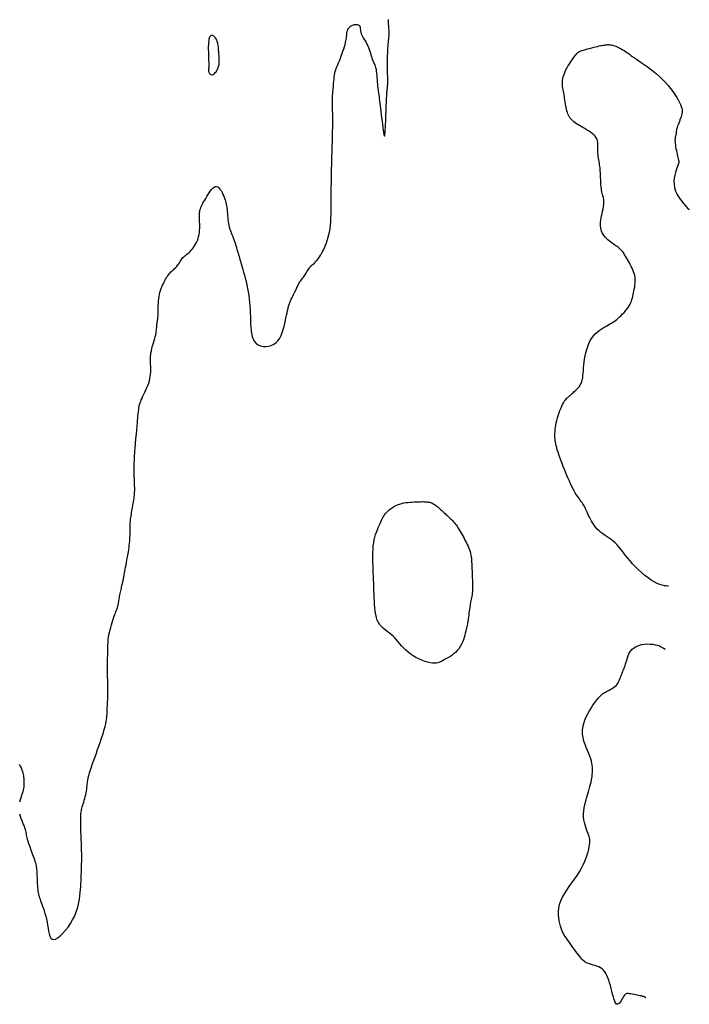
# Model space of a CAD drawing. Header units: millimetres. Extents: x 32690613 to 32693367, y 5343692 to 5344708.
# Tile 186 of 256: x 32692426 to 32692450, y 5344152 to 5344187. Entities that reach past the tile are written whole.
import ezdxf

# ---------------------------------------------------------------- set-up
doc = ezdxf.new("R2010")
doc.units = ezdxf.units.MM
doc.header["$LTSCALE"] = 20
doc.layers.add('02-DGM_HL_493.50', color=112, linetype='Continuous')
doc.layers.add('02-DGM_HL_494.00', color=122, linetype='Continuous')

msp = doc.modelspace()

# ---------------------------------------------------------------- linework, layer by layer
at = {"layer": '02-DGM_HL_493.50', "elevation": 493.5, "flags": 128}
for points in [[(32692426.001, 5344158.936), (32692426.024, 5344158.855), (32692426.052, 5344158.777), (32692426.082, 5344158.701), (32692426.112, 5344158.629), (32692426.141, 5344158.56), (32692426.167, 5344158.496), (32692426.188, 5344158.437), (32692426.204, 5344158.382), (32692426.217, 5344158.33), (32692426.227, 5344158.28), (32692426.237, 5344158.231), (32692426.246, 5344158.183), (32692426.255, 5344158.134), (32692426.266, 5344158.083), (32692426.28, 5344158.031), (32692426.296, 5344157.975), (32692426.314, 5344157.919), (32692426.334, 5344157.86), (32692426.355, 5344157.8), (32692426.378, 5344157.74), (32692426.4, 5344157.678), (32692426.424, 5344157.617), (32692426.447, 5344157.555), (32692426.47, 5344157.494), (32692426.492, 5344157.433), (32692426.513, 5344157.374), (32692426.533, 5344157.315), (32692426.551, 5344157.258), (32692426.567, 5344157.203), (32692426.581, 5344157.15), (32692426.592, 5344157.1), (32692426.601, 5344157.051), (32692426.608, 5344157.002), (32692426.613, 5344156.954), (32692426.617, 5344156.903), (32692426.62, 5344156.851), (32692426.622, 5344156.795), (32692426.625, 5344156.735), (32692426.627, 5344156.67), (32692426.63, 5344156.602), (32692426.634, 5344156.531), (32692426.637, 5344156.459), (32692426.642, 5344156.389), (32692426.647, 5344156.32), (32692426.653, 5344156.255), (32692426.66, 5344156.194), (32692426.668, 5344156.14), (32692426.677, 5344156.091), (32692426.688, 5344156.045), (32692426.701, 5344156), (32692426.715, 5344155.954), (32692426.732, 5344155.906), (32692426.751, 5344155.854), (32692426.773, 5344155.796), (32692426.797, 5344155.73), (32692426.824, 5344155.658), (32692426.852, 5344155.578), (32692426.88, 5344155.492), (32692426.908, 5344155.401), (32692426.935, 5344155.304), (32692426.959, 5344155.202), (32692426.981, 5344155.095), (32692426.999, 5344154.985), (32692427.016, 5344154.876), (32692427.034, 5344154.771), (32692427.055, 5344154.676), (32692427.081, 5344154.594), (32692427.114, 5344154.531), (32692427.158, 5344154.491), (32692427.213, 5344154.479), (32692427.283, 5344154.496), (32692427.363, 5344154.542), (32692427.45, 5344154.611), (32692427.543, 5344154.7), (32692427.636, 5344154.805), (32692427.726, 5344154.921), (32692427.811, 5344155.045), (32692427.887, 5344155.172), (32692427.951, 5344155.3), (32692428.004, 5344155.426), (32692428.047, 5344155.552), (32692428.081, 5344155.675), (32692428.108, 5344155.796), (32692428.129, 5344155.915), (32692428.145, 5344156.03), (32692428.158, 5344156.142), (32692428.168, 5344156.25), (32692428.176, 5344156.353), (32692428.183, 5344156.451), (32692428.188, 5344156.544), (32692428.192, 5344156.631), (32692428.195, 5344156.712), (32692428.197, 5344156.786), (32692428.199, 5344156.852), (32692428.201, 5344156.911), (32692428.202, 5344156.963), (32692428.204, 5344157.01), (32692428.205, 5344157.051), (32692428.206, 5344157.089), (32692428.207, 5344157.125), (32692428.208, 5344157.159), (32692428.209, 5344157.192), (32692428.21, 5344157.226), (32692428.21, 5344157.261), (32692428.211, 5344157.299), (32692428.212, 5344157.339), (32692428.212, 5344157.383), (32692428.212, 5344157.431), (32692428.211, 5344157.484), (32692428.21, 5344157.544), (32692428.209, 5344157.609), (32692428.207, 5344157.681), (32692428.204, 5344157.758), (32692428.202, 5344157.838), (32692428.199, 5344157.922), (32692428.195, 5344158.009), (32692428.192, 5344158.097), (32692428.188, 5344158.186), (32692428.185, 5344158.275), (32692428.182, 5344158.364), (32692428.179, 5344158.45), (32692428.176, 5344158.534), (32692428.175, 5344158.615), (32692428.174, 5344158.692), (32692428.175, 5344158.763), (32692428.176, 5344158.829), (32692428.18, 5344158.889), (32692428.184, 5344158.943), (32692428.19, 5344158.993), (32692428.198, 5344159.041), (32692428.208, 5344159.088), (32692428.219, 5344159.136), (32692428.232, 5344159.185), (32692428.247, 5344159.237), (32692428.264, 5344159.293), (32692428.281, 5344159.353), (32692428.3, 5344159.416), (32692428.318, 5344159.481), (32692428.336, 5344159.547), (32692428.352, 5344159.613), (32692428.367, 5344159.678), (32692428.379, 5344159.742), (32692428.388, 5344159.805), (32692428.395, 5344159.866), (32692428.402, 5344159.927), (32692428.408, 5344159.991), (32692428.417, 5344160.058), (32692428.428, 5344160.13), (32692428.443, 5344160.208), (32692428.464, 5344160.294), (32692428.49, 5344160.388), (32692428.522, 5344160.491), (32692428.558, 5344160.601), (32692428.598, 5344160.716), (32692428.641, 5344160.836), (32692428.685, 5344160.959), (32692428.731, 5344161.085), (32692428.776, 5344161.211), (32692428.821, 5344161.338), (32692428.864, 5344161.464), (32692428.906, 5344161.586), (32692428.944, 5344161.705), (32692428.98, 5344161.819), (32692429.012, 5344161.927), (32692429.04, 5344162.028), (32692429.062, 5344162.119), (32692429.08, 5344162.201), (32692429.093, 5344162.275), (32692429.102, 5344162.342), (32692429.107, 5344162.405), (32692429.111, 5344162.465), (32692429.113, 5344162.523), (32692429.114, 5344162.582), (32692429.116, 5344162.643), (32692429.118, 5344162.707), (32692429.121, 5344162.775), (32692429.125, 5344162.845), (32692429.128, 5344162.918), (32692429.132, 5344162.992), (32692429.135, 5344163.066), (32692429.138, 5344163.141), (32692429.14, 5344163.216), (32692429.141, 5344163.289), (32692429.141, 5344163.361), (32692429.14, 5344163.432), (32692429.139, 5344163.501), (32692429.137, 5344163.569), (32692429.135, 5344163.636), (32692429.133, 5344163.701), (32692429.13, 5344163.764), (32692429.128, 5344163.826), (32692429.126, 5344163.886), (32692429.124, 5344163.945), (32692429.122, 5344164.004), (32692429.121, 5344164.062), (32692429.12, 5344164.12), (32692429.12, 5344164.178), (32692429.121, 5344164.237), (32692429.122, 5344164.296), (32692429.125, 5344164.356), (32692429.127, 5344164.417), (32692429.13, 5344164.479), (32692429.133, 5344164.541), (32692429.135, 5344164.603), (32692429.137, 5344164.666), (32692429.139, 5344164.728), (32692429.14, 5344164.791), (32692429.14, 5344164.854), (32692429.141, 5344164.919), (32692429.143, 5344164.985), (32692429.147, 5344165.054), (32692429.154, 5344165.125), (32692429.163, 5344165.201), (32692429.177, 5344165.28), (32692429.194, 5344165.364), (32692429.215, 5344165.451), (32692429.239, 5344165.54), (32692429.265, 5344165.628), (32692429.291, 5344165.713), (32692429.317, 5344165.795), (32692429.343, 5344165.87), (32692429.366, 5344165.938), (32692429.386, 5344165.997), (32692429.404, 5344166.047), (32692429.419, 5344166.09), (32692429.432, 5344166.126), (32692429.444, 5344166.156), (32692429.453, 5344166.182), (32692429.462, 5344166.204), (32692429.469, 5344166.223), (32692429.475, 5344166.24), (32692429.48, 5344166.256), (32692429.485, 5344166.272), (32692429.49, 5344166.289), (32692429.495, 5344166.308), (32692429.499, 5344166.329), (32692429.504, 5344166.354), (32692429.51, 5344166.383), (32692429.516, 5344166.417), (32692429.522, 5344166.455), (32692429.53, 5344166.498), (32692429.538, 5344166.543), (32692429.546, 5344166.591), (32692429.555, 5344166.641), (32692429.564, 5344166.691), (32692429.574, 5344166.742), (32692429.585, 5344166.793), (32692429.595, 5344166.842), (32692429.606, 5344166.89), (32692429.617, 5344166.937), (32692429.627, 5344166.981), (32692429.637, 5344167.022), (32692429.646, 5344167.059), (32692429.654, 5344167.093), (32692429.661, 5344167.122), (32692429.667, 5344167.148), (32692429.673, 5344167.171), (32692429.677, 5344167.191), (32692429.682, 5344167.21), (32692429.685, 5344167.227), (32692429.688, 5344167.244), (32692429.691, 5344167.261), (32692429.694, 5344167.279), (32692429.697, 5344167.299), (32692429.7, 5344167.323), (32692429.705, 5344167.351), (32692429.71, 5344167.384), (32692429.717, 5344167.425), (32692429.726, 5344167.474), (32692429.736, 5344167.532), (32692429.75, 5344167.6), (32692429.765, 5344167.676), (32692429.781, 5344167.76), (32692429.799, 5344167.848), (32692429.816, 5344167.939), (32692429.833, 5344168.032), (32692429.85, 5344168.124), (32692429.864, 5344168.213), (32692429.877, 5344168.298), (32692429.888, 5344168.379), (32692429.898, 5344168.457), (32692429.906, 5344168.531), (32692429.912, 5344168.602), (32692429.917, 5344168.67), (32692429.92, 5344168.736), (32692429.923, 5344168.799), (32692429.924, 5344168.861), (32692429.925, 5344168.921), (32692429.925, 5344168.98), (32692429.926, 5344169.038), (32692429.926, 5344169.095), (32692429.927, 5344169.152), (32692429.929, 5344169.208), (32692429.933, 5344169.264), (32692429.938, 5344169.321), (32692429.944, 5344169.378), (32692429.952, 5344169.435), (32692429.96, 5344169.493), (32692429.97, 5344169.552), (32692429.98, 5344169.612), (32692429.991, 5344169.673), (32692430.002, 5344169.736), (32692430.014, 5344169.799), (32692430.025, 5344169.864), (32692430.036, 5344169.928), (32692430.047, 5344169.993), (32692430.057, 5344170.056), (32692430.066, 5344170.118), (32692430.074, 5344170.177), (32692430.08, 5344170.234), (32692430.085, 5344170.288), (32692430.088, 5344170.339), (32692430.09, 5344170.389), (32692430.09, 5344170.439), (32692430.089, 5344170.49), (32692430.088, 5344170.543), (32692430.086, 5344170.599), (32692430.084, 5344170.659), (32692430.081, 5344170.724), (32692430.079, 5344170.793), (32692430.076, 5344170.867), (32692430.074, 5344170.945), (32692430.073, 5344171.026), (32692430.072, 5344171.11), (32692430.072, 5344171.196), (32692430.073, 5344171.284), (32692430.076, 5344171.373), (32692430.079, 5344171.462), (32692430.083, 5344171.551), (32692430.088, 5344171.637), (32692430.093, 5344171.72), (32692430.098, 5344171.799), (32692430.103, 5344171.872), (32692430.108, 5344171.938), (32692430.112, 5344171.997), (32692430.116, 5344172.049), (32692430.119, 5344172.095), (32692430.123, 5344172.136), (32692430.126, 5344172.172), (32692430.129, 5344172.204), (32692430.131, 5344172.234), (32692430.135, 5344172.262), (32692430.138, 5344172.288), (32692430.141, 5344172.316), (32692430.145, 5344172.344), (32692430.149, 5344172.376), (32692430.154, 5344172.413), (32692430.158, 5344172.455), (32692430.163, 5344172.504), (32692430.168, 5344172.562), (32692430.173, 5344172.63), (32692430.179, 5344172.705), (32692430.185, 5344172.786), (32692430.191, 5344172.87), (32692430.198, 5344172.955), (32692430.205, 5344173.039), (32692430.213, 5344173.12), (32692430.221, 5344173.196), (32692430.23, 5344173.265), (32692430.24, 5344173.328), (32692430.252, 5344173.387), (32692430.265, 5344173.442), (32692430.281, 5344173.497), (32692430.301, 5344173.553), (32692430.323, 5344173.61), (32692430.35, 5344173.671), (32692430.381, 5344173.738), (32692430.415, 5344173.808), (32692430.45, 5344173.883), (32692430.487, 5344173.96), (32692430.522, 5344174.04), (32692430.555, 5344174.12), (32692430.585, 5344174.201), (32692430.61, 5344174.282), (32692430.628, 5344174.361), (32692430.642, 5344174.439), (32692430.651, 5344174.515), (32692430.656, 5344174.59), (32692430.658, 5344174.661), (32692430.658, 5344174.731), (32692430.656, 5344174.798), (32692430.654, 5344174.862), (32692430.651, 5344174.923), (32692430.65, 5344174.982), (32692430.649, 5344175.039), (32692430.65, 5344175.097), (32692430.653, 5344175.154), (32692430.659, 5344175.214), (32692430.667, 5344175.276), (32692430.679, 5344175.341), (32692430.695, 5344175.41), (32692430.714, 5344175.483), (32692430.735, 5344175.557), (32692430.757, 5344175.632), (32692430.779, 5344175.706), (32692430.8, 5344175.779), (32692430.819, 5344175.849), (32692430.835, 5344175.914), (32692430.847, 5344175.975), (32692430.856, 5344176.03), (32692430.863, 5344176.082), (32692430.867, 5344176.129), (32692430.87, 5344176.173), (32692430.873, 5344176.215), (32692430.875, 5344176.254), (32692430.879, 5344176.291), (32692430.883, 5344176.327), (32692430.888, 5344176.363), (32692430.894, 5344176.401), (32692430.901, 5344176.44), (32692430.907, 5344176.482), (32692430.912, 5344176.529), (32692430.917, 5344176.581), (32692430.92, 5344176.64), (32692430.923, 5344176.707), (32692430.924, 5344176.779), (32692430.925, 5344176.857), (32692430.926, 5344176.938), (32692430.929, 5344177.021), (32692430.934, 5344177.104), (32692430.941, 5344177.187), (32692430.952, 5344177.267), (32692430.966, 5344177.344), (32692430.984, 5344177.417), (32692431.005, 5344177.486), (32692431.028, 5344177.552), (32692431.053, 5344177.615), (32692431.079, 5344177.674), (32692431.105, 5344177.73), (32692431.132, 5344177.783), (32692431.157, 5344177.832), (32692431.183, 5344177.879), (32692431.208, 5344177.923), (32692431.234, 5344177.964), (32692431.26, 5344178.003), (32692431.287, 5344178.04), (32692431.315, 5344178.075), (32692431.344, 5344178.108), (32692431.375, 5344178.14), (32692431.407, 5344178.17), (32692431.439, 5344178.201), (32692431.472, 5344178.23), (32692431.504, 5344178.261), (32692431.536, 5344178.291), (32692431.567, 5344178.323), (32692431.596, 5344178.357), (32692431.622, 5344178.392), (32692431.648, 5344178.429), (32692431.672, 5344178.467), (32692431.696, 5344178.505), (32692431.72, 5344178.542), (32692431.746, 5344178.579), (32692431.772, 5344178.615), (32692431.801, 5344178.648), (32692431.832, 5344178.68), (32692431.866, 5344178.71), (32692431.902, 5344178.739), (32692431.939, 5344178.768), (32692431.977, 5344178.799), (32692432.017, 5344178.833), (32692432.057, 5344178.869), (32692432.097, 5344178.91), (32692432.136, 5344178.956), (32692432.175, 5344179.007), (32692432.213, 5344179.062), (32692432.248, 5344179.121), (32692432.281, 5344179.184), (32692432.31, 5344179.251), (32692432.335, 5344179.32), (32692432.356, 5344179.393), (32692432.371, 5344179.468), (32692432.382, 5344179.544), (32692432.389, 5344179.62), (32692432.393, 5344179.697), (32692432.394, 5344179.771), (32692432.393, 5344179.844), (32692432.391, 5344179.913), (32692432.388, 5344179.978), (32692432.386, 5344180.038), (32692432.385, 5344180.094), (32692432.384, 5344180.145), (32692432.386, 5344180.195), (32692432.389, 5344180.242), (32692432.395, 5344180.288), (32692432.404, 5344180.333), (32692432.417, 5344180.379), (32692432.434, 5344180.426), (32692432.455, 5344180.475), (32692432.479, 5344180.525), (32692432.507, 5344180.577), (32692432.538, 5344180.632), (32692432.571, 5344180.689), (32692432.607, 5344180.748), (32692432.645, 5344180.811), (32692432.685, 5344180.876), (32692432.727, 5344180.941), (32692432.77, 5344181.004), (32692432.814, 5344181.061), (32692432.858, 5344181.109), (32692432.902, 5344181.146), (32692432.946, 5344181.168), (32692432.99, 5344181.172), (32692433.033, 5344181.157), (32692433.074, 5344181.125), (32692433.113, 5344181.078), (32692433.151, 5344181.022), (32692433.185, 5344180.958), (32692433.217, 5344180.891), (32692433.246, 5344180.823), (32692433.271, 5344180.759), (32692433.293, 5344180.7), (32692433.311, 5344180.647), (32692433.325, 5344180.597), (32692433.337, 5344180.548), (32692433.347, 5344180.5), (32692433.355, 5344180.451), (32692433.361, 5344180.398), (32692433.367, 5344180.342), (32692433.372, 5344180.28), (32692433.377, 5344180.213), (32692433.382, 5344180.143), (32692433.388, 5344180.072), (32692433.395, 5344180), (32692433.403, 5344179.929), (32692433.412, 5344179.86), (32692433.424, 5344179.796), (32692433.438, 5344179.736), (32692433.454, 5344179.681), (32692433.472, 5344179.628), (32692433.492, 5344179.576), (32692433.513, 5344179.525), (32692433.535, 5344179.472), (32692433.557, 5344179.417), (32692433.58, 5344179.357), (32692433.604, 5344179.293), (32692433.627, 5344179.225), (32692433.65, 5344179.155), (32692433.673, 5344179.083), (32692433.695, 5344179.011), (32692433.716, 5344178.94), (32692433.736, 5344178.872), (32692433.755, 5344178.808), (32692433.772, 5344178.749), (32692433.789, 5344178.692), (32692433.805, 5344178.637), (32692433.821, 5344178.581), (32692433.838, 5344178.523), (32692433.856, 5344178.46), (32692433.876, 5344178.391), (32692433.899, 5344178.313), (32692433.925, 5344178.226), (32692433.952, 5344178.13), (32692433.981, 5344178.025), (32692434.01, 5344177.915), (32692434.039, 5344177.799), (32692434.067, 5344177.679), (32692434.092, 5344177.556), (32692434.114, 5344177.432), (32692434.133, 5344177.308), (32692434.148, 5344177.183), (32692434.16, 5344177.059), (32692434.17, 5344176.934), (32692434.178, 5344176.809), (32692434.184, 5344176.684), (32692434.19, 5344176.56), (32692434.195, 5344176.435), (32692434.2, 5344176.31), (32692434.207, 5344176.188), (32692434.218, 5344176.069), (32692434.234, 5344175.957), (32692434.258, 5344175.852), (32692434.292, 5344175.758), (32692434.336, 5344175.676), (32692434.394, 5344175.608), (32692434.466, 5344175.557), (32692434.549, 5344175.521), (32692434.641, 5344175.501), (32692434.737, 5344175.497), (32692434.835, 5344175.508), (32692434.93, 5344175.536), (32692435.021, 5344175.578), (32692435.102, 5344175.636), (32692435.171, 5344175.709), (32692435.23, 5344175.794), (32692435.279, 5344175.889), (32692435.32, 5344175.991), (32692435.355, 5344176.097), (32692435.383, 5344176.205), (32692435.408, 5344176.313), (32692435.43, 5344176.416), (32692435.45, 5344176.514), (32692435.47, 5344176.606), (32692435.489, 5344176.692), (32692435.508, 5344176.774), (32692435.527, 5344176.85), (32692435.547, 5344176.923), (32692435.568, 5344176.991), (32692435.591, 5344177.056), (32692435.616, 5344177.118), (32692435.641, 5344177.177), (32692435.668, 5344177.233), (32692435.695, 5344177.287), (32692435.721, 5344177.337), (32692435.746, 5344177.385), (32692435.77, 5344177.43), (32692435.792, 5344177.473), (32692435.811, 5344177.513), (32692435.828, 5344177.551), (32692435.843, 5344177.588), (32692435.858, 5344177.622), (32692435.872, 5344177.656), (32692435.888, 5344177.689), (32692435.904, 5344177.721), (32692435.922, 5344177.753), (32692435.943, 5344177.785), (32692435.966, 5344177.818), (32692435.991, 5344177.85), (32692436.016, 5344177.884), (32692436.043, 5344177.918), (32692436.069, 5344177.952), (32692436.095, 5344177.988), (32692436.12, 5344178.025), (32692436.144, 5344178.063), (32692436.168, 5344178.102), (32692436.19, 5344178.141), (32692436.213, 5344178.18), (32692436.237, 5344178.218), (32692436.262, 5344178.255), (32692436.288, 5344178.291), (32692436.317, 5344178.325), (32692436.349, 5344178.356), (32692436.382, 5344178.387), (32692436.419, 5344178.419), (32692436.458, 5344178.455), (32692436.499, 5344178.496), (32692436.543, 5344178.544), (32692436.589, 5344178.602), (32692436.637, 5344178.671), (32692436.687, 5344178.752), (32692436.738, 5344178.844), (32692436.789, 5344178.947), (32692436.838, 5344179.057), (32692436.884, 5344179.174), (32692436.926, 5344179.296), (32692436.962, 5344179.42), (32692436.992, 5344179.546), (32692437.015, 5344179.672), (32692437.031, 5344179.798), (32692437.041, 5344179.923), (32692437.047, 5344180.047), (32692437.05, 5344180.171), (32692437.05, 5344180.294), (32692437.049, 5344180.416), (32692437.049, 5344180.537), (32692437.049, 5344180.657), (32692437.05, 5344180.774), (32692437.052, 5344180.887), (32692437.055, 5344180.995), (32692437.057, 5344181.095), (32692437.06, 5344181.186), (32692437.062, 5344181.267), (32692437.064, 5344181.336), (32692437.066, 5344181.392), (32692437.067, 5344181.437), (32692437.067, 5344181.471), (32692437.067, 5344181.497), (32692437.067, 5344181.516), (32692437.066, 5344181.531), (32692437.066, 5344181.541), (32692437.066, 5344181.551), (32692437.065, 5344181.56), (32692437.065, 5344181.571), (32692437.065, 5344181.585), (32692437.066, 5344181.604), (32692437.066, 5344181.63), (32692437.067, 5344181.665), (32692437.068, 5344181.709), (32692437.07, 5344181.765), (32692437.072, 5344181.834), (32692437.074, 5344181.913), (32692437.076, 5344181.999), (32692437.079, 5344182.089), (32692437.081, 5344182.179), (32692437.084, 5344182.267), (32692437.086, 5344182.349), (32692437.088, 5344182.421), (32692437.09, 5344182.483), (32692437.091, 5344182.535), (32692437.092, 5344182.58), (32692437.094, 5344182.622), (32692437.095, 5344182.664), (32692437.096, 5344182.708), (32692437.097, 5344182.757), (32692437.099, 5344182.815), (32692437.101, 5344182.883), (32692437.103, 5344182.96), (32692437.105, 5344183.046), (32692437.107, 5344183.139), (32692437.108, 5344183.236), (32692437.109, 5344183.337), (32692437.11, 5344183.441), (32692437.11, 5344183.544), (32692437.109, 5344183.647), (32692437.108, 5344183.748), (32692437.106, 5344183.846), (32692437.104, 5344183.94), (32692437.102, 5344184.029), (32692437.101, 5344184.112), (32692437.1, 5344184.187), (32692437.1, 5344184.254), (32692437.101, 5344184.312), (32692437.104, 5344184.363), (32692437.107, 5344184.409), (32692437.11, 5344184.452), (32692437.114, 5344184.495), (32692437.119, 5344184.538), (32692437.124, 5344184.585), (32692437.128, 5344184.637), (32692437.133, 5344184.697), (32692437.137, 5344184.763), (32692437.142, 5344184.832), (32692437.148, 5344184.905), (32692437.155, 5344184.978), (32692437.164, 5344185.051), (32692437.174, 5344185.121), (32692437.186, 5344185.186), (32692437.2, 5344185.247), (32692437.216, 5344185.303), (32692437.235, 5344185.357), (32692437.256, 5344185.409), (32692437.278, 5344185.463), (32692437.302, 5344185.52), (32692437.328, 5344185.58), (32692437.356, 5344185.647), (32692437.384, 5344185.721), (32692437.413, 5344185.801), (32692437.443, 5344185.883), (32692437.471, 5344185.968), (32692437.498, 5344186.051), (32692437.523, 5344186.131), (32692437.545, 5344186.206), (32692437.563, 5344186.274), (32692437.578, 5344186.332), (32692437.588, 5344186.382), (32692437.596, 5344186.425), (32692437.6, 5344186.462), (32692437.603, 5344186.494), (32692437.605, 5344186.522), (32692437.606, 5344186.547), (32692437.607, 5344186.57), (32692437.609, 5344186.593), (32692437.611, 5344186.615), (32692437.614, 5344186.637), (32692437.618, 5344186.659), (32692437.624, 5344186.68), (32692437.631, 5344186.702), (32692437.64, 5344186.723), (32692437.651, 5344186.744), (32692437.663, 5344186.765), (32692437.678, 5344186.786), (32692437.695, 5344186.807), (32692437.715, 5344186.827), (32692437.737, 5344186.845), (32692437.761, 5344186.862), (32692437.788, 5344186.877), (32692437.817, 5344186.89), (32692437.849, 5344186.9), (32692437.883, 5344186.907), (32692437.917, 5344186.912), (32692437.95, 5344186.912), (32692437.982, 5344186.909), (32692438.01, 5344186.901), (32692438.035, 5344186.889), (32692438.054, 5344186.871), (32692438.068, 5344186.848), (32692438.077, 5344186.82), (32692438.082, 5344186.788), (32692438.086, 5344186.752), (32692438.091, 5344186.713), (32692438.096, 5344186.671), (32692438.105, 5344186.626), (32692438.119, 5344186.58), (32692438.139, 5344186.532), (32692438.164, 5344186.483), (32692438.193, 5344186.433), (32692438.224, 5344186.38), (32692438.257, 5344186.326), (32692438.29, 5344186.27), (32692438.322, 5344186.212), (32692438.352, 5344186.152), (32692438.379, 5344186.09), (32692438.403, 5344186.026), (32692438.425, 5344185.962), (32692438.444, 5344185.899), (32692438.462, 5344185.837), (32692438.48, 5344185.779), (32692438.496, 5344185.725), (32692438.513, 5344185.675), (32692438.531, 5344185.632), (32692438.549, 5344185.592), (32692438.567, 5344185.554), (32692438.584, 5344185.517), (32692438.601, 5344185.477), (32692438.617, 5344185.434), (32692438.631, 5344185.385), (32692438.644, 5344185.327), (32692438.655, 5344185.261), (32692438.664, 5344185.186), (32692438.672, 5344185.107), (32692438.679, 5344185.026), (32692438.684, 5344184.945), (32692438.69, 5344184.867), (32692438.694, 5344184.794), (32692438.699, 5344184.729), (32692438.704, 5344184.674), (32692438.709, 5344184.627), (32692438.715, 5344184.585), (32692438.721, 5344184.545), (32692438.727, 5344184.505), (32692438.734, 5344184.462), (32692438.742, 5344184.414), (32692438.751, 5344184.357), (32692438.76, 5344184.289), (32692438.77, 5344184.211), (32692438.781, 5344184.125), (32692438.793, 5344184.031), (32692438.805, 5344183.93), (32692438.817, 5344183.823), (32692438.83, 5344183.712), (32692438.844, 5344183.598), (32692438.857, 5344183.482), (32692438.871, 5344183.368), (32692438.884, 5344183.26), (32692438.898, 5344183.162), (32692438.91, 5344183.079), (32692438.922, 5344183.014), (32692438.934, 5344182.973), (32692438.944, 5344182.958), (32692438.953, 5344182.974), (32692438.961, 5344183.016), (32692438.968, 5344183.081), (32692438.974, 5344183.165), (32692438.98, 5344183.263), (32692438.985, 5344183.372), (32692438.989, 5344183.487), (32692438.994, 5344183.604), (32692438.998, 5344183.719), (32692439.002, 5344183.83), (32692439.006, 5344183.938), (32692439.01, 5344184.039), (32692439.014, 5344184.134), (32692439.018, 5344184.221), (32692439.021, 5344184.299), (32692439.025, 5344184.367), (32692439.028, 5344184.425), (32692439.031, 5344184.472), (32692439.033, 5344184.512), (32692439.036, 5344184.545), (32692439.039, 5344184.572), (32692439.041, 5344184.597), (32692439.044, 5344184.618), (32692439.046, 5344184.64), (32692439.049, 5344184.662), (32692439.052, 5344184.686), (32692439.055, 5344184.713), (32692439.057, 5344184.745), (32692439.059, 5344184.781), (32692439.06, 5344184.823), (32692439.061, 5344184.873), (32692439.061, 5344184.931), (32692439.061, 5344184.998), (32692439.059, 5344185.073), (32692439.057, 5344185.155), (32692439.056, 5344185.242), (32692439.054, 5344185.333), (32692439.053, 5344185.428), (32692439.052, 5344185.523), (32692439.052, 5344185.619), (32692439.054, 5344185.714), (32692439.056, 5344185.807), (32692439.059, 5344185.898), (32692439.063, 5344185.985), (32692439.068, 5344186.068), (32692439.073, 5344186.146), (32692439.079, 5344186.218), (32692439.085, 5344186.285), (32692439.091, 5344186.344), (32692439.096, 5344186.398), (32692439.101, 5344186.449), (32692439.106, 5344186.498), (32692439.108, 5344186.547), (32692439.11, 5344186.598), (32692439.109, 5344186.653), (32692439.107, 5344186.714), (32692439.102, 5344186.781), (32692439.096, 5344186.854), (32692439.089, 5344186.93), (32692439.085, 5344187.008), (32692439.083, 5344187.086)], [(32692425.998, 5344160.7), (32692426.032, 5344160.627), (32692426.063, 5344160.559), (32692426.089, 5344160.495), (32692426.109, 5344160.436), (32692426.125, 5344160.381), (32692426.137, 5344160.33), (32692426.146, 5344160.282), (32692426.152, 5344160.236), (32692426.155, 5344160.193), (32692426.158, 5344160.15), (32692426.159, 5344160.108), (32692426.161, 5344160.067), (32692426.162, 5344160.024), (32692426.162, 5344159.981), (32692426.159, 5344159.935), (32692426.155, 5344159.886), (32692426.147, 5344159.834), (32692426.135, 5344159.778), (32692426.119, 5344159.718), (32692426.099, 5344159.652), (32692426.075, 5344159.581), (32692426.05, 5344159.507), (32692426.026, 5344159.429), (32692426.005, 5344159.349)]]:
    msp.add_lwpolyline(points, dxfattribs=at)
for points in [[(32692432.713, 5344185.377), (32692432.711, 5344185.358), (32692432.708, 5344185.339), (32692432.706, 5344185.319), (32692432.705, 5344185.299), (32692432.706, 5344185.279), (32692432.708, 5344185.258), (32692432.712, 5344185.238), (32692432.719, 5344185.217), (32692432.729, 5344185.197), (32692432.742, 5344185.178), (32692432.758, 5344185.16), (32692432.776, 5344185.146), (32692432.797, 5344185.136), (32692432.819, 5344185.131), (32692432.843, 5344185.132), (32692432.868, 5344185.139), (32692432.894, 5344185.155), (32692432.92, 5344185.176), (32692432.947, 5344185.204), (32692432.972, 5344185.236), (32692432.996, 5344185.271), (32692433.018, 5344185.308), (32692433.037, 5344185.345), (32692433.053, 5344185.383), (32692433.065, 5344185.42), (32692433.074, 5344185.456), (32692433.08, 5344185.493), (32692433.084, 5344185.532), (32692433.085, 5344185.574), (32692433.085, 5344185.621), (32692433.083, 5344185.673), (32692433.081, 5344185.732), (32692433.078, 5344185.798), (32692433.075, 5344185.869), (32692433.071, 5344185.945), (32692433.065, 5344186.022), (32692433.057, 5344186.098), (32692433.046, 5344186.172), (32692433.033, 5344186.242), (32692433.017, 5344186.305), (32692432.997, 5344186.359), (32692432.975, 5344186.405), (32692432.95, 5344186.443), (32692432.924, 5344186.473), (32692432.898, 5344186.496), (32692432.871, 5344186.511), (32692432.845, 5344186.52), (32692432.821, 5344186.522), (32692432.799, 5344186.518), (32692432.778, 5344186.507), (32692432.761, 5344186.489), (32692432.745, 5344186.463), (32692432.732, 5344186.429), (32692432.721, 5344186.386), (32692432.712, 5344186.334), (32692432.706, 5344186.272), (32692432.701, 5344186.199), (32692432.699, 5344186.119), (32692432.699, 5344186.035), (32692432.7, 5344185.948), (32692432.702, 5344185.861), (32692432.704, 5344185.778), (32692432.707, 5344185.702), (32692432.71, 5344185.634), (32692432.712, 5344185.577), (32692432.714, 5344185.53), (32692432.715, 5344185.492), (32692432.715, 5344185.461), (32692432.716, 5344185.436), (32692432.715, 5344185.414), (32692432.714, 5344185.395)], [(32692440.705, 5344169.906), (32692440.737, 5344169.885), (32692440.769, 5344169.862), (32692440.801, 5344169.837), (32692440.834, 5344169.81), (32692440.866, 5344169.782), (32692440.898, 5344169.753), (32692440.931, 5344169.724), (32692440.963, 5344169.694), (32692440.996, 5344169.664), (32692441.028, 5344169.634), (32692441.061, 5344169.604), (32692441.093, 5344169.574), (32692441.125, 5344169.544), (32692441.158, 5344169.514), (32692441.19, 5344169.484), (32692441.223, 5344169.454), (32692441.255, 5344169.424), (32692441.288, 5344169.393), (32692441.32, 5344169.362), (32692441.353, 5344169.328), (32692441.385, 5344169.294), (32692441.418, 5344169.256), (32692441.451, 5344169.216), (32692441.484, 5344169.172), (32692441.517, 5344169.125), (32692441.55, 5344169.074), (32692441.584, 5344169.02), (32692441.617, 5344168.964), (32692441.651, 5344168.905), (32692441.684, 5344168.846), (32692441.718, 5344168.785), (32692441.752, 5344168.724), (32692441.785, 5344168.663), (32692441.818, 5344168.601), (32692441.85, 5344168.54), (32692441.881, 5344168.479), (32692441.91, 5344168.417), (32692441.936, 5344168.356), (32692441.959, 5344168.294), (32692441.979, 5344168.232), (32692441.996, 5344168.17), (32692442.008, 5344168.108), (32692442.018, 5344168.046), (32692442.026, 5344167.984), (32692442.031, 5344167.922), (32692442.035, 5344167.859), (32692442.038, 5344167.797), (32692442.041, 5344167.734), (32692442.043, 5344167.672), (32692442.045, 5344167.609), (32692442.048, 5344167.547), (32692442.05, 5344167.485), (32692442.053, 5344167.422), (32692442.055, 5344167.36), (32692442.058, 5344167.297), (32692442.06, 5344167.235), (32692442.062, 5344167.172), (32692442.065, 5344167.11), (32692442.066, 5344167.048), (32692442.067, 5344166.987), (32692442.067, 5344166.927), (32692442.066, 5344166.868), (32692442.063, 5344166.811), (32692442.058, 5344166.755), (32692442.051, 5344166.701), (32692442.043, 5344166.648), (32692442.033, 5344166.595), (32692442.023, 5344166.543), (32692442.011, 5344166.489), (32692442, 5344166.433), (32692441.988, 5344166.375), (32692441.977, 5344166.314), (32692441.966, 5344166.249), (32692441.956, 5344166.182), (32692441.947, 5344166.113), (32692441.938, 5344166.045), (32692441.93, 5344165.977), (32692441.922, 5344165.912), (32692441.914, 5344165.851), (32692441.906, 5344165.795), (32692441.899, 5344165.744), (32692441.891, 5344165.698), (32692441.883, 5344165.655), (32692441.874, 5344165.612), (32692441.865, 5344165.568), (32692441.854, 5344165.521), (32692441.841, 5344165.468), (32692441.827, 5344165.409), (32692441.81, 5344165.342), (32692441.791, 5344165.268), (32692441.768, 5344165.189), (32692441.741, 5344165.107), (32692441.71, 5344165.024), (32692441.673, 5344164.942), (32692441.63, 5344164.863), (32692441.581, 5344164.788), (32692441.525, 5344164.72), (32692441.463, 5344164.658), (32692441.397, 5344164.601), (32692441.329, 5344164.55), (32692441.259, 5344164.504), (32692441.19, 5344164.462), (32692441.123, 5344164.423), (32692441.059, 5344164.388), (32692441, 5344164.356), (32692440.944, 5344164.327), (32692440.89, 5344164.304), (32692440.834, 5344164.285), (32692440.775, 5344164.273), (32692440.712, 5344164.269), (32692440.642, 5344164.272), (32692440.563, 5344164.285), (32692440.474, 5344164.308), (32692440.377, 5344164.339), (32692440.274, 5344164.379), (32692440.168, 5344164.426), (32692440.062, 5344164.48), (32692439.959, 5344164.539), (32692439.86, 5344164.603), (32692439.77, 5344164.671), (32692439.688, 5344164.742), (32692439.615, 5344164.815), (32692439.549, 5344164.889), (32692439.487, 5344164.962), (32692439.428, 5344165.035), (32692439.369, 5344165.105), (32692439.31, 5344165.172), (32692439.247, 5344165.234), (32692439.18, 5344165.292), (32692439.11, 5344165.346), (32692439.038, 5344165.399), (32692438.968, 5344165.453), (32692438.899, 5344165.509), (32692438.835, 5344165.57), (32692438.778, 5344165.638), (32692438.728, 5344165.715), (32692438.688, 5344165.801), (32692438.657, 5344165.898), (32692438.633, 5344166.002), (32692438.615, 5344166.113), (32692438.603, 5344166.23), (32692438.594, 5344166.35), (32692438.587, 5344166.474), (32692438.582, 5344166.598), (32692438.577, 5344166.723), (32692438.572, 5344166.848), (32692438.568, 5344166.973), (32692438.563, 5344167.098), (32692438.558, 5344167.223), (32692438.553, 5344167.348), (32692438.548, 5344167.473), (32692438.543, 5344167.598), (32692438.538, 5344167.722), (32692438.534, 5344167.847), (32692438.532, 5344167.97), (32692438.531, 5344168.091), (32692438.533, 5344168.209), (32692438.538, 5344168.325), (32692438.548, 5344168.436), (32692438.562, 5344168.544), (32692438.581, 5344168.646), (32692438.605, 5344168.743), (32692438.632, 5344168.836), (32692438.662, 5344168.923), (32692438.693, 5344169.005), (32692438.725, 5344169.082), (32692438.756, 5344169.153), (32692438.786, 5344169.219), (32692438.813, 5344169.281), (32692438.84, 5344169.337), (32692438.865, 5344169.39), (32692438.892, 5344169.439), (32692438.919, 5344169.486), (32692438.949, 5344169.531), (32692438.983, 5344169.575), (32692439.02, 5344169.618), (32692439.063, 5344169.661), (32692439.11, 5344169.704), (32692439.162, 5344169.746), (32692439.219, 5344169.785), (32692439.279, 5344169.823), (32692439.343, 5344169.857), (32692439.411, 5344169.888), (32692439.481, 5344169.914), (32692439.555, 5344169.935), (32692439.63, 5344169.952), (32692439.706, 5344169.965), (32692439.781, 5344169.974), (32692439.856, 5344169.981), (32692439.928, 5344169.986), (32692439.997, 5344169.989), (32692440.062, 5344169.992), (32692440.122, 5344169.994), (32692440.177, 5344169.996), (32692440.228, 5344169.998), (32692440.275, 5344169.999), (32692440.319, 5344169.999), (32692440.361, 5344169.998), (32692440.4, 5344169.996), (32692440.437, 5344169.993), (32692440.473, 5344169.988), (32692440.508, 5344169.982), (32692440.542, 5344169.975), (32692440.576, 5344169.965), (32692440.608, 5344169.954), (32692440.641, 5344169.94), (32692440.673, 5344169.924)]]:
    msp.add_lwpolyline(points, close=True, dxfattribs=at)
at = {"layer": '02-DGM_HL_494.00', "elevation": 494, "flags": 128}
for points in [[(32692449.014, 5344167.006), (32692449.003, 5344167.006), (32692448.974, 5344167.007), (32692448.929, 5344167.011), (32692448.868, 5344167.021), (32692448.794, 5344167.038), (32692448.709, 5344167.064), (32692448.614, 5344167.102), (32692448.511, 5344167.153), (32692448.402, 5344167.219), (32692448.29, 5344167.297), (32692448.176, 5344167.386), (32692448.062, 5344167.483), (32692447.95, 5344167.585), (32692447.843, 5344167.69), (32692447.742, 5344167.795), (32692447.65, 5344167.898), (32692447.567, 5344167.996), (32692447.493, 5344168.09), (32692447.426, 5344168.178), (32692447.364, 5344168.262), (32692447.305, 5344168.34), (32692447.246, 5344168.414), (32692447.187, 5344168.482), (32692447.124, 5344168.545), (32692447.057, 5344168.602), (32692446.986, 5344168.656), (32692446.912, 5344168.706), (32692446.838, 5344168.756), (32692446.763, 5344168.805), (32692446.69, 5344168.856), (32692446.619, 5344168.909), (32692446.551, 5344168.967), (32692446.489, 5344169.029), (32692446.431, 5344169.096), (32692446.379, 5344169.165), (32692446.33, 5344169.236), (32692446.287, 5344169.307), (32692446.247, 5344169.377), (32692446.212, 5344169.445), (32692446.181, 5344169.508), (32692446.153, 5344169.567), (32692446.129, 5344169.622), (32692446.107, 5344169.672), (32692446.087, 5344169.72), (32692446.067, 5344169.764), (32692446.047, 5344169.806), (32692446.026, 5344169.847), (32692446.003, 5344169.886), (32692445.978, 5344169.925), (32692445.95, 5344169.965), (32692445.92, 5344170.005), (32692445.888, 5344170.048), (32692445.855, 5344170.093), (32692445.82, 5344170.141), (32692445.783, 5344170.194), (32692445.745, 5344170.253), (32692445.707, 5344170.317), (32692445.667, 5344170.387), (32692445.627, 5344170.462), (32692445.586, 5344170.543), (32692445.544, 5344170.63), (32692445.502, 5344170.721), (32692445.458, 5344170.818), (32692445.414, 5344170.92), (32692445.37, 5344171.026), (32692445.326, 5344171.135), (32692445.282, 5344171.246), (32692445.24, 5344171.356), (32692445.2, 5344171.464), (32692445.162, 5344171.568), (32692445.127, 5344171.666), (32692445.097, 5344171.757), (32692445.071, 5344171.839), (32692445.049, 5344171.913), (32692445.031, 5344171.982), (32692445.016, 5344172.045), (32692445.005, 5344172.106), (32692444.997, 5344172.166), (32692444.991, 5344172.225), (32692444.987, 5344172.286), (32692444.986, 5344172.35), (32692444.987, 5344172.417), (32692444.99, 5344172.488), (32692444.996, 5344172.561), (32692445.005, 5344172.637), (32692445.017, 5344172.715), (32692445.033, 5344172.797), (32692445.053, 5344172.881), (32692445.077, 5344172.967), (32692445.103, 5344173.054), (32692445.133, 5344173.141), (32692445.164, 5344173.225), (32692445.196, 5344173.305), (32692445.228, 5344173.379), (32692445.26, 5344173.446), (32692445.29, 5344173.504), (32692445.318, 5344173.553), (32692445.344, 5344173.592), (32692445.369, 5344173.624), (32692445.392, 5344173.649), (32692445.414, 5344173.67), (32692445.435, 5344173.688), (32692445.456, 5344173.704), (32692445.476, 5344173.72), (32692445.496, 5344173.737), (32692445.517, 5344173.756), (32692445.538, 5344173.776), (32692445.561, 5344173.797), (32692445.585, 5344173.82), (32692445.611, 5344173.845), (32692445.64, 5344173.872), (32692445.672, 5344173.901), (32692445.706, 5344173.931), (32692445.743, 5344173.965), (32692445.78, 5344174.001), (32692445.818, 5344174.041), (32692445.853, 5344174.085), (32692445.886, 5344174.134), (32692445.916, 5344174.188), (32692445.94, 5344174.249), (32692445.958, 5344174.315), (32692445.972, 5344174.388), (32692445.982, 5344174.467), (32692445.99, 5344174.551), (32692445.996, 5344174.642), (32692446.004, 5344174.737), (32692446.012, 5344174.838), (32692446.024, 5344174.943), (32692446.04, 5344175.053), (32692446.06, 5344175.165), (32692446.085, 5344175.279), (32692446.116, 5344175.391), (32692446.151, 5344175.501), (32692446.192, 5344175.606), (32692446.239, 5344175.705), (32692446.293, 5344175.795), (32692446.352, 5344175.876), (32692446.416, 5344175.947), (32692446.483, 5344176.011), (32692446.553, 5344176.066), (32692446.623, 5344176.115), (32692446.693, 5344176.159), (32692446.76, 5344176.198), (32692446.823, 5344176.233), (32692446.882, 5344176.266), (32692446.937, 5344176.296), (32692446.988, 5344176.326), (32692447.038, 5344176.356), (32692447.085, 5344176.387), (32692447.133, 5344176.421), (32692447.181, 5344176.458), (32692447.23, 5344176.499), (32692447.282, 5344176.545), (32692447.334, 5344176.596), (32692447.387, 5344176.65), (32692447.439, 5344176.707), (32692447.49, 5344176.765), (32692447.537, 5344176.825), (32692447.58, 5344176.884), (32692447.619, 5344176.942), (32692447.651, 5344176.999), (32692447.678, 5344177.055), (32692447.7, 5344177.11), (32692447.719, 5344177.165), (32692447.736, 5344177.221), (32692447.75, 5344177.278), (32692447.763, 5344177.337), (32692447.776, 5344177.399), (32692447.789, 5344177.463), (32692447.802, 5344177.531), (32692447.815, 5344177.6), (32692447.825, 5344177.67), (32692447.832, 5344177.741), (32692447.836, 5344177.812), (32692447.835, 5344177.882), (32692447.829, 5344177.951), (32692447.817, 5344178.019), (32692447.8, 5344178.085), (32692447.778, 5344178.15), (32692447.752, 5344178.213), (32692447.724, 5344178.276), (32692447.692, 5344178.338), (32692447.66, 5344178.399), (32692447.626, 5344178.461), (32692447.592, 5344178.522), (32692447.559, 5344178.582), (32692447.525, 5344178.641), (32692447.492, 5344178.698), (32692447.458, 5344178.752), (32692447.425, 5344178.803), (32692447.392, 5344178.849), (32692447.359, 5344178.891), (32692447.326, 5344178.927), (32692447.293, 5344178.959), (32692447.26, 5344178.988), (32692447.225, 5344179.015), (32692447.188, 5344179.04), (32692447.15, 5344179.066), (32692447.109, 5344179.094), (32692447.064, 5344179.124), (32692447.017, 5344179.158), (32692446.968, 5344179.195), (32692446.917, 5344179.236), (32692446.867, 5344179.279), (32692446.819, 5344179.325), (32692446.773, 5344179.373), (32692446.731, 5344179.423), (32692446.695, 5344179.474), (32692446.665, 5344179.527), (32692446.641, 5344179.582), (32692446.623, 5344179.639), (32692446.611, 5344179.699), (32692446.604, 5344179.761), (32692446.603, 5344179.827), (32692446.606, 5344179.896), (32692446.614, 5344179.97), (32692446.627, 5344180.049), (32692446.642, 5344180.13), (32692446.659, 5344180.213), (32692446.676, 5344180.295), (32692446.693, 5344180.377), (32692446.708, 5344180.454), (32692446.719, 5344180.527), (32692446.725, 5344180.594), (32692446.726, 5344180.653), (32692446.722, 5344180.705), (32692446.715, 5344180.753), (32692446.704, 5344180.798), (32692446.691, 5344180.842), (32692446.678, 5344180.886), (32692446.664, 5344180.933), (32692446.652, 5344180.983), (32692446.641, 5344181.038), (32692446.633, 5344181.098), (32692446.626, 5344181.161), (32692446.62, 5344181.227), (32692446.616, 5344181.293), (32692446.612, 5344181.36), (32692446.61, 5344181.426), (32692446.607, 5344181.49), (32692446.605, 5344181.551), (32692446.602, 5344181.609), (32692446.599, 5344181.666), (32692446.596, 5344181.721), (32692446.592, 5344181.775), (32692446.587, 5344181.829), (32692446.58, 5344181.883), (32692446.573, 5344181.939), (32692446.564, 5344181.995), (32692446.553, 5344182.053), (32692446.543, 5344182.113), (32692446.533, 5344182.173), (32692446.524, 5344182.234), (32692446.516, 5344182.295), (32692446.511, 5344182.358), (32692446.508, 5344182.42), (32692446.509, 5344182.482), (32692446.511, 5344182.545), (32692446.513, 5344182.607), (32692446.512, 5344182.668), (32692446.508, 5344182.728), (32692446.498, 5344182.787), (32692446.48, 5344182.844), (32692446.452, 5344182.899), (32692446.413, 5344182.952), (32692446.364, 5344183.002), (32692446.308, 5344183.051), (32692446.246, 5344183.097), (32692446.18, 5344183.141), (32692446.112, 5344183.183), (32692446.044, 5344183.222), (32692445.978, 5344183.259), (32692445.916, 5344183.295), (32692445.857, 5344183.328), (32692445.802, 5344183.361), (32692445.751, 5344183.393), (32692445.704, 5344183.425), (32692445.66, 5344183.458), (32692445.62, 5344183.492), (32692445.584, 5344183.528), (32692445.551, 5344183.567), (32692445.521, 5344183.607), (32692445.494, 5344183.651), (32692445.47, 5344183.697), (32692445.448, 5344183.746), (32692445.429, 5344183.797), (32692445.412, 5344183.852), (32692445.397, 5344183.909), (32692445.384, 5344183.97), (32692445.372, 5344184.033), (32692445.361, 5344184.097), (32692445.35, 5344184.163), (32692445.341, 5344184.229), (32692445.331, 5344184.294), (32692445.321, 5344184.359), (32692445.311, 5344184.422), (32692445.299, 5344184.483), (32692445.288, 5344184.543), (32692445.278, 5344184.6), (32692445.268, 5344184.657), (32692445.26, 5344184.713), (32692445.255, 5344184.769), (32692445.252, 5344184.825), (32692445.254, 5344184.881), (32692445.26, 5344184.939), (32692445.269, 5344184.997), (32692445.283, 5344185.057), (32692445.302, 5344185.117), (32692445.324, 5344185.178), (32692445.349, 5344185.24), (32692445.379, 5344185.303), (32692445.412, 5344185.366), (32692445.448, 5344185.43), (32692445.487, 5344185.494), (32692445.527, 5344185.557), (32692445.567, 5344185.617), (32692445.606, 5344185.674), (32692445.644, 5344185.727), (32692445.679, 5344185.775), (32692445.71, 5344185.817), (32692445.736, 5344185.851), (32692445.759, 5344185.88), (32692445.782, 5344185.904), (32692445.805, 5344185.923), (32692445.831, 5344185.941), (32692445.862, 5344185.956), (32692445.9, 5344185.972), (32692445.946, 5344185.988), (32692446.003, 5344186.005), (32692446.068, 5344186.024), (32692446.139, 5344186.044), (32692446.214, 5344186.064), (32692446.29, 5344186.083), (32692446.365, 5344186.102), (32692446.436, 5344186.12), (32692446.502, 5344186.136), (32692446.56, 5344186.149), (32692446.611, 5344186.161), (32692446.656, 5344186.17), (32692446.696, 5344186.177), (32692446.732, 5344186.183), (32692446.765, 5344186.188), (32692446.796, 5344186.191), (32692446.826, 5344186.194), (32692446.856, 5344186.196), (32692446.887, 5344186.196), (32692446.919, 5344186.195), (32692446.952, 5344186.193), (32692446.987, 5344186.188), (32692447.023, 5344186.181), (32692447.062, 5344186.17), (32692447.103, 5344186.157), (32692447.146, 5344186.14), (32692447.192, 5344186.12), (32692447.24, 5344186.098), (32692447.289, 5344186.073), (32692447.338, 5344186.045), (32692447.388, 5344186.016), (32692447.437, 5344185.986), (32692447.486, 5344185.955), (32692447.534, 5344185.923), (32692447.582, 5344185.889), (32692447.632, 5344185.854), (32692447.684, 5344185.816), (32692447.742, 5344185.774), (32692447.806, 5344185.729), (32692447.877, 5344185.678), (32692447.958, 5344185.622), (32692448.048, 5344185.56), (32692448.148, 5344185.491), (32692448.254, 5344185.417), (32692448.364, 5344185.337), (32692448.476, 5344185.251), (32692448.589, 5344185.161), (32692448.7, 5344185.065), (32692448.806, 5344184.964), (32692448.907, 5344184.859), (32692449.002, 5344184.751), (32692449.089, 5344184.642), (32692449.169, 5344184.534), (32692449.241, 5344184.429), (32692449.305, 5344184.329), (32692449.36, 5344184.236), (32692449.405, 5344184.151), (32692449.441, 5344184.076), (32692449.468, 5344184.01), (32692449.486, 5344183.951), (32692449.497, 5344183.897), (32692449.501, 5344183.847), (32692449.499, 5344183.798), (32692449.491, 5344183.749), (32692449.479, 5344183.698), (32692449.462, 5344183.643), (32692449.443, 5344183.586), (32692449.421, 5344183.528), (32692449.399, 5344183.47), (32692449.376, 5344183.413), (32692449.355, 5344183.358), (32692449.336, 5344183.307), (32692449.319, 5344183.261), (32692449.307, 5344183.22), (32692449.298, 5344183.185), (32692449.292, 5344183.156), (32692449.289, 5344183.131), (32692449.287, 5344183.11), (32692449.287, 5344183.093), (32692449.287, 5344183.079), (32692449.288, 5344183.067), (32692449.288, 5344183.058), (32692449.288, 5344183.049), (32692449.287, 5344183.042), (32692449.285, 5344183.035), (32692449.283, 5344183.026), (32692449.28, 5344183.016), (32692449.276, 5344183.004), (32692449.272, 5344182.989), (32692449.266, 5344182.97), (32692449.26, 5344182.948), (32692449.254, 5344182.92), (32692449.249, 5344182.888), (32692449.245, 5344182.851), (32692449.244, 5344182.808), (32692449.245, 5344182.759), (32692449.249, 5344182.703), (32692449.256, 5344182.642), (32692449.267, 5344182.575), (32692449.279, 5344182.506), (32692449.293, 5344182.437), (32692449.308, 5344182.369), (32692449.323, 5344182.304), (32692449.337, 5344182.245), (32692449.349, 5344182.194), (32692449.359, 5344182.152), (32692449.367, 5344182.119), (32692449.373, 5344182.093), (32692449.377, 5344182.074), (32692449.38, 5344182.059), (32692449.381, 5344182.047), (32692449.382, 5344182.038), (32692449.381, 5344182.03), (32692449.38, 5344182.022), (32692449.378, 5344182.011), (32692449.374, 5344181.998), (32692449.368, 5344181.979), (32692449.359, 5344181.953), (32692449.347, 5344181.918), (32692449.331, 5344181.873), (32692449.311, 5344181.816), (32692449.287, 5344181.746), (32692449.261, 5344181.664), (32692449.237, 5344181.572), (32692449.218, 5344181.47), (32692449.208, 5344181.361), (32692449.21, 5344181.247), (32692449.228, 5344181.128), (32692449.264, 5344181.007), (32692449.321, 5344180.886), (32692449.393, 5344180.767), (32692449.473, 5344180.656), (32692449.554, 5344180.556), (32692449.63, 5344180.471), (32692449.693, 5344180.405), (32692449.736, 5344180.363), (32692449.752, 5344180.347)], [(32692448.207, 5344152.416), (32692448.206, 5344152.417), (32692448.203, 5344152.418), (32692448.199, 5344152.421), (32692448.194, 5344152.424), (32692448.189, 5344152.428), (32692448.183, 5344152.432), (32692448.178, 5344152.436), (32692448.172, 5344152.44), (32692448.167, 5344152.443), (32692448.161, 5344152.447), (32692448.153, 5344152.45), (32692448.143, 5344152.454), (32692448.128, 5344152.459), (32692448.108, 5344152.464), (32692448.082, 5344152.471), (32692448.048, 5344152.479), (32692448.005, 5344152.488), (32692447.956, 5344152.499), (32692447.902, 5344152.51), (32692447.846, 5344152.521), (32692447.788, 5344152.533), (32692447.733, 5344152.543), (32692447.68, 5344152.552), (32692447.634, 5344152.559), (32692447.594, 5344152.563), (32692447.561, 5344152.565), (32692447.532, 5344152.562), (32692447.507, 5344152.555), (32692447.485, 5344152.541), (32692447.463, 5344152.52), (32692447.441, 5344152.492), (32692447.418, 5344152.456), (32692447.392, 5344152.41), (32692447.364, 5344152.36), (32692447.334, 5344152.308), (32692447.303, 5344152.261), (32692447.271, 5344152.221), (32692447.239, 5344152.194), (32692447.207, 5344152.183), (32692447.175, 5344152.193), (32692447.145, 5344152.228), (32692447.116, 5344152.284), (32692447.088, 5344152.357), (32692447.06, 5344152.445), (32692447.033, 5344152.542), (32692447.006, 5344152.645), (32692446.979, 5344152.749), (32692446.952, 5344152.852), (32692446.924, 5344152.95), (32692446.895, 5344153.041), (32692446.864, 5344153.126), (32692446.831, 5344153.204), (32692446.794, 5344153.274), (32692446.754, 5344153.337), (32692446.709, 5344153.393), (32692446.658, 5344153.439), (32692446.601, 5344153.478), (32692446.54, 5344153.509), (32692446.475, 5344153.535), (32692446.41, 5344153.557), (32692446.344, 5344153.576), (32692446.279, 5344153.593), (32692446.218, 5344153.612), (32692446.161, 5344153.631), (32692446.11, 5344153.655), (32692446.064, 5344153.681), (32692446.022, 5344153.712), (32692445.982, 5344153.747), (32692445.944, 5344153.786), (32692445.905, 5344153.83), (32692445.865, 5344153.88), (32692445.823, 5344153.935), (32692445.777, 5344153.996), (32692445.729, 5344154.06), (32692445.679, 5344154.129), (32692445.628, 5344154.198), (32692445.577, 5344154.269), (32692445.527, 5344154.338), (32692445.479, 5344154.405), (32692445.434, 5344154.468), (32692445.392, 5344154.526), (32692445.355, 5344154.582), (32692445.32, 5344154.636), (32692445.288, 5344154.691), (32692445.259, 5344154.749), (32692445.231, 5344154.812), (32692445.205, 5344154.881), (32692445.181, 5344154.958), (32692445.157, 5344155.046), (32692445.137, 5344155.142), (32692445.122, 5344155.247), (32692445.114, 5344155.359), (32692445.115, 5344155.476), (32692445.127, 5344155.597), (32692445.153, 5344155.722), (32692445.194, 5344155.848), (32692445.252, 5344155.976), (32692445.324, 5344156.104), (32692445.407, 5344156.232), (32692445.497, 5344156.361), (32692445.59, 5344156.489), (32692445.683, 5344156.618), (32692445.773, 5344156.747), (32692445.856, 5344156.875), (32692445.93, 5344157.003), (32692445.993, 5344157.129), (32692446.047, 5344157.251), (32692446.093, 5344157.37), (32692446.131, 5344157.482), (32692446.161, 5344157.587), (32692446.185, 5344157.684), (32692446.203, 5344157.77), (32692446.215, 5344157.846), (32692446.221, 5344157.912), (32692446.223, 5344157.972), (32692446.219, 5344158.027), (32692446.211, 5344158.08), (32692446.198, 5344158.132), (32692446.181, 5344158.186), (32692446.16, 5344158.245), (32692446.135, 5344158.31), (32692446.108, 5344158.381), (32692446.081, 5344158.459), (32692446.055, 5344158.542), (32692446.032, 5344158.631), (32692446.014, 5344158.725), (32692446.004, 5344158.825), (32692446.002, 5344158.93), (32692446.009, 5344159.039), (32692446.026, 5344159.152), (32692446.049, 5344159.267), (32692446.078, 5344159.381), (32692446.109, 5344159.494), (32692446.142, 5344159.604), (32692446.174, 5344159.709), (32692446.203, 5344159.807), (32692446.229, 5344159.899), (32692446.25, 5344159.983), (32692446.268, 5344160.061), (32692446.282, 5344160.134), (32692446.294, 5344160.203), (32692446.302, 5344160.269), (32692446.309, 5344160.333), (32692446.314, 5344160.396), (32692446.317, 5344160.458), (32692446.317, 5344160.522), (32692446.314, 5344160.588), (32692446.308, 5344160.656), (32692446.296, 5344160.728), (32692446.279, 5344160.805), (32692446.255, 5344160.887), (32692446.224, 5344160.976), (32692446.186, 5344161.072), (32692446.143, 5344161.175), (32692446.098, 5344161.283), (32692446.055, 5344161.397), (32692446.017, 5344161.514), (32692445.987, 5344161.635), (32692445.969, 5344161.758), (32692445.966, 5344161.883), (32692445.981, 5344162.009), (32692446.01, 5344162.133), (32692446.051, 5344162.254), (32692446.1, 5344162.371), (32692446.155, 5344162.482), (32692446.213, 5344162.585), (32692446.269, 5344162.678), (32692446.321, 5344162.759), (32692446.367, 5344162.827), (32692446.406, 5344162.884), (32692446.44, 5344162.931), (32692446.47, 5344162.97), (32692446.495, 5344163.001), (32692446.518, 5344163.028), (32692446.539, 5344163.052), (32692446.559, 5344163.074), (32692446.579, 5344163.095), (32692446.6, 5344163.117), (32692446.622, 5344163.139), (32692446.646, 5344163.161), (32692446.673, 5344163.183), (32692446.703, 5344163.205), (32692446.736, 5344163.227), (32692446.775, 5344163.249), (32692446.818, 5344163.272), (32692446.865, 5344163.295), (32692446.915, 5344163.32), (32692446.966, 5344163.347), (32692447.016, 5344163.376), (32692447.066, 5344163.409), (32692447.112, 5344163.445), (32692447.155, 5344163.486), (32692447.192, 5344163.532), (32692447.225, 5344163.581), (32692447.253, 5344163.633), (32692447.278, 5344163.686), (32692447.3, 5344163.74), (32692447.32, 5344163.792), (32692447.339, 5344163.842), (32692447.356, 5344163.889), (32692447.373, 5344163.931), (32692447.389, 5344163.971), (32692447.406, 5344164.009), (32692447.423, 5344164.048), (32692447.439, 5344164.089), (32692447.456, 5344164.134), (32692447.474, 5344164.186), (32692447.492, 5344164.245), (32692447.511, 5344164.312), (32692447.532, 5344164.386), (32692447.557, 5344164.465), (32692447.587, 5344164.544), (32692447.624, 5344164.623), (32692447.67, 5344164.697), (32692447.725, 5344164.765), (32692447.792, 5344164.823), (32692447.871, 5344164.87), (32692447.96, 5344164.906), (32692448.056, 5344164.932), (32692448.157, 5344164.947), (32692448.259, 5344164.954), (32692448.36, 5344164.953), (32692448.456, 5344164.944), (32692448.545, 5344164.929), (32692448.625, 5344164.909), (32692448.694, 5344164.884), (32692448.753, 5344164.858), (32692448.802, 5344164.832), (32692448.84, 5344164.809), (32692448.868, 5344164.789), (32692448.884, 5344164.776), (32692448.89, 5344164.771)]]:
    msp.add_lwpolyline(points, dxfattribs=at)

doc.saveas('drawing.dxf')
